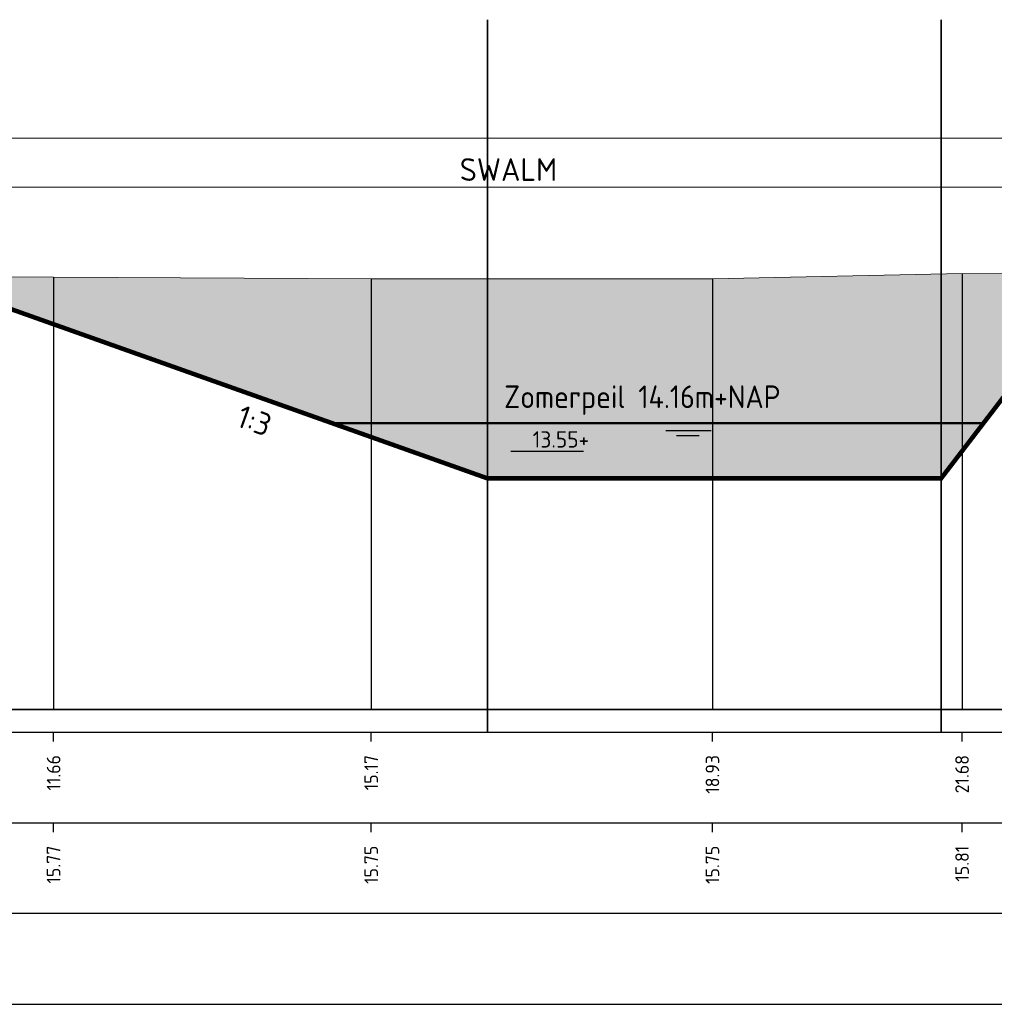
# Model space of a CAD drawing. Header units: metres. Extents: x 197883 to 206898, y 361907 to 364395.
# Tile 181 of 256: x 205926 to 205937, y 363773 to 363784. Entities that reach past the tile are written whole.
import ezdxf
from ezdxf.enums import TextEntityAlignment as Align

# ---------------------------------------------------------------- set-up
doc = ezdxf.new("R2010")
doc.units = ezdxf.units.M
doc.header["$PDMODE"] = 35
doc.header["$PDSIZE"] = 0.075
for name, color, linetype, lineweight in [('B-ME-OB-WATERLIJN-GD1', 150, 'Continuous', 25), ('N-WE-GW-TALUD-T18', 1, 'Continuous', 18), ('TDNA0312_dempen', 41, 'Continuous', 30), ('X-ME-AL-PROFIEL_HUIDIG MAAIVELD-GD', 252, 'Continuous', 0), ('X-XX-AL-DETAIL1-M', 7, 'Continuous', 18), ('X-XX-AL-DETAIL2-M', 11, 'Continuous', 18), ('X-XX-AL-PEILMAAT-SD', 7, 'Continuous', 25)]:
    doc.layers.add(name, color=color, linetype=linetype, lineweight=lineweight)
doc.layers.add('N-WE-OG-HULPLIJN-G', color=50, linetype='Continuous', lineweight=35, plot=False)
for name, color, linetype in [('TDNT----_profiel_txt', 10, 'Continuous'), ('X-ME-AL-PROFIEL_WATERLIJN-GD', 150, 'Continuous'), ('X-ME-AL-PROFIELRASTER-S', 7, 'Continuous'), ('XDNL----_dijkcontour', 10, 'Continuous')]:
    doc.layers.add(name, color=color, linetype=linetype)
doc.styles.add('ENV-P', font='ISOCP.SHX')
doc.styles.add('NLCS-ISO', font='NLCS-ISO.ttf', dxfattribs={"height": 1.8})
doc.styles.add('NLCS-ISO-ANNOTATIVE-T18', font='NLCS-ISO.ttf', dxfattribs={"height": 1.8})
doc.styles.add('NLCS-ISO-M100-T25', font='NLCS-ISO.ttf', dxfattribs={"height": 0.25})
doc.dimstyles.new('NLCS-M100-T25-PIJL_L2_H1', dxfattribs={"dimscale": 0.1, "dimtxt": 2.5, "dimasz": 2.5, "dimexe": 2, "dimexo": 2, "dimgap": 0.7, "dimtad": 1, "dimzin": 0, "dimdsep": 46, "dimtxsty": 'NLCS-ISO-M100-T25', "dimcen": 0, "dimdle": 2, "dimclrd": 256, "dimclre": 256, "dimclrt": 256, "dimadec": 1, "dimazin": 0, "dimtfac": 1, "dimtdec": 3, "dimtofl": 0, "dimtmove": 0, "dimatfit": 3, "dimfxl": 2, "dimfxlon": 1, "dimtfillclr": 256, "dimtolj": 1, "dimtzin": 0, "dimlwd": -1, "dimlwe": -1, "dimarcsym": 0})

# ---------------------------------------------------------------- blocks, each defined once
blk = doc.blocks.new('SAL-PROFIELRASTER_BALK_EIND1-D')
at = {"color": 0, "linetype": 'ByBlock', "lineweight": -2, "flags": 128}
for points in [[(0, 0), (1, 0)], [(0, -2.5), (1, -2.5)], [(0, -12.5), (1, -12.5)]]:
    blk.add_lwpolyline(points, dxfattribs=at)
blk = doc.blocks.new('SAL-PROFIELRASTER_BALK_EIND2-D')
at = {"color": 0, "linetype": 'ByBlock', "lineweight": -2}
blk.add_line((1, -12.5), (0, -12.5), dxfattribs=at)
blk = doc.blocks.new('SAL-PROFIELRASTER_BALK_DATA-D')
at = {"color": 0, "linetype": 'ByBlock', "lineweight": -2}
blk.add_lwpolyline([(0, -3.5), (0, -2.5)], dxfattribs=at)
at = {"color": 0, "linetype": 'ByBlock', "lineweight": -2, "style": 'NLCS-ISO-ANNOTATIVE-T18'}
blk.add_attdef('GETAL', text='', height=1.5, rotation=90, dxfattribs=at).set_placement((0.75, -5), align=Align.RIGHT)
blk = doc.blocks.new('SAL-PROFIELRASTER_AANHAAL-D')
at = {"color": 9, "linetype": 'ByBlock', "lineweight": -2, "flags": 128}
blk.add_lwpolyline([(0, 1), (0, 0)], dxfattribs=at)
blk = doc.blocks.new('*D217')
at = {"layer": 'Defpoints', "color": 0, "transparency": 16777216}
for p in [(205915.108, 363782.934), (205915.108, 363776.632), (205964.858, 363776.632)]:
    blk.add_point(p, dxfattribs=at)
at = {"layer": 'X-XX-AL-DETAIL1-M', "color": 253, "transparency": 16777216}
for p, q in [((205915.108, 363782.734), (205915.108, 363783.134)), ((205964.858, 363782.734), (205964.858, 363783.134)), ((205964.608, 363782.934), (205915.358, 363782.934))]:
    blk.add_line(p, q, dxfattribs=at)
for points in [[(205915.358, 363782.976), (205915.358, 363782.893), (205915.108, 363782.934)], [(205964.608, 363782.976), (205964.608, 363782.893), (205964.858, 363782.934)]]:
    blk.add_solid(points, dxfattribs=at)
at = {"layer": 'X-XX-AL-DETAIL1-M', "color": 253, "transparency": 16777216, "insert": (205939.983, 363783.129), "char_height": 0.25, "attachment_point": 5, "style": 'NLCS-ISO-M100-T25'}
blk.add_mtext('\\A1;Gras', dxfattribs=at)
blk = doc.blocks.new('*D291')
at = {"layer": 'Defpoints', "color": 0, "transparency": 16777216}
for p in [(205925.288, 363782.393), (205925.288, 363781.41), (205938.288, 363781.438)]:
    blk.add_point(p, dxfattribs=at)
at = {"layer": 'X-XX-AL-DETAIL2-M', "transparency": 16777216}
for p, q in [((205925.288, 363782.193), (205925.288, 363782.593)), ((205938.288, 363782.193), (205938.288, 363782.593)), ((205938.038, 363782.393), (205925.538, 363782.393))]:
    blk.add_line(p, q, dxfattribs=at)
for points in [[(205925.538, 363782.434), (205925.538, 363782.351), (205925.288, 363782.393)], [(205938.038, 363782.434), (205938.038, 363782.351), (205938.288, 363782.393)]]:
    blk.add_solid(points, dxfattribs=at)
at = {"layer": 'X-XX-AL-DETAIL2-M', "transparency": 16777216, "insert": (205931.788, 363782.588), "char_height": 0.25, "attachment_point": 5, "style": 'NLCS-ISO-M100-T25'}
blk.add_mtext('\\A1;SWALM', dxfattribs=at)
blk = doc.blocks.new('SAL-PEILMAAT_INFRACAD_H01-SOD')
blk.add_line((-2, 3), (6, 3))
blk.add_solid([(-2, 3), (0, 3), (0, 0)])
at = {"style": 'NLCS-ISO'}
blk.add_attdef('...', (0.4, 3.4), '', height=1.8, dxfattribs=at)

msp = doc.modelspace()

# ---------------------------------------------------------------- hatches: boundary and pattern name
at = {"layer": 'TDNA0312_dempen'}
msp.add_hatch(color=256, dxfattribs=at).paths.add_polyline_path([(205938.288, 363781.438), (205936.789, 363781.441), (205934.037, 363781.384), (205930.275, 363781.382), (205926.773, 363781.403), (205925.332, 363781.41), (205931.558, 363779.182), (205936.558, 363779.182)])
at = {"layer": 'X-ME-AL-PROFIEL_HUIDIG MAAIVELD-GD'}
h = msp.add_hatch(dxfattribs=at)
h.set_pattern_fill('AGR-MAAIVELD', color=256, scale=0.05, pattern_type=2)
h.set_pattern_definition([(45, (109.24968, 358.3328), (-0.25000007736, 0.25000007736), []), (45, (109.21396, 358.36853), (0, 0.50000015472), [0.3535535, -0.3535535]), (45, (109.17825, 358.40424), (0, 0.50000015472), [0.3535535, -0.3535535]), (45, (109.14203, 358.44046), (0, 0.50000015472), [0.3535535, -0.3535535]), (45, (109.10682, 358.47567), (0, 0.50000015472), [0.3535535, -0.3535535]), (45, (109.0711, 358.5114), (0, 0.50000015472), [0.3535535, -0.3535535]), (45, (109.0354, 358.5471), (0, 0.50000015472), [0.3535535, -0.3535535]), (315, (109.24968, 358.3328), (0.25000007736, 0.25000007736), []), (315, (109.2854, 358.36853), (0.50000015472, -1e-16), [0.3535535, -0.3535535]), (315, (109.3211, 358.40424), (0.50000015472, -1e-16), [0.3535535, -0.3535535]), (315, (109.35732, 358.44046), (0.50000015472, -1e-16), [0.3535535, -0.3535535]), (315, (109.39253, 358.47567), (0.50000015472, -1e-16), [0.3535535, -0.3535535]), (315, (109.42825, 358.5114), (0.50000015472, -1e-16), [0.3535535, -0.3535535]), (315, (109.46396, 358.5471), (0.50000015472, -1e-16), [0.3535535, -0.3535535])])
h.paths.add_polyline_path([(205987.572, 363779.592), (205987.572, 363779.442), (205985.622, 363779.449), (205983.709, 363779.436), (205981.262, 363779.499), (205978.647, 363779.476), (205976.636, 363779.522), (205973.942, 363779.507), (205973.578, 363779.411), (205972.655, 363779.336), (205971.601, 363779.308), (205970.68, 363779.299), (205969.525, 363779.374), (205968.747, 363779.444), (205967.845, 363779.88), (205967.359, 363780.207), (205966.163, 363780.702), (205964.791, 363781.229), (205963.014, 363781.411), (205960.534, 363781.215), (205957.94, 363781.21), (205955.693, 363781.217), (205952.723, 363781.241), (205949.945, 363781.271), (205947.313, 363781.293), (205944.612, 363781.295), (205941.81, 363781.312), (205939.529, 363781.285), (205936.789, 363781.291), (205934.037, 363781.234), (205930.275, 363781.232), (205926.773, 363781.253), (205924.256, 363781.265), (205922.226, 363781.302), (205919.677, 363781.333), (205917.584, 363781.441), (205915.108, 363781.384), (205915.108, 363781.534), (205917.584, 363781.591), (205919.677, 363781.483), (205922.226, 363781.452), (205924.256, 363781.415), (205926.773, 363781.403), (205930.275, 363781.382), (205934.037, 363781.384), (205936.789, 363781.441), (205939.529, 363781.435), (205941.81, 363781.462), (205944.612, 363781.445), (205947.313, 363781.443), (205949.945, 363781.421), (205952.723, 363781.391), (205955.693, 363781.367), (205957.94, 363781.36), (205960.534, 363781.365), (205963.014, 363781.561), (205964.791, 363781.379), (205966.163, 363780.852), (205967.359, 363780.357), (205967.845, 363780.03), (205968.747, 363779.594), (205969.525, 363779.524), (205970.68, 363779.449), (205971.601, 363779.458), (205972.655, 363779.486), (205973.578, 363779.561), (205973.942, 363779.657), (205976.636, 363779.672), (205978.647, 363779.626), (205981.262, 363779.649), (205983.709, 363779.586), (205985.622, 363779.599)])

# ---------------------------------------------------------------- linework, layer by layer
at = {"layer": 'B-ME-OB-WATERLIJN-GD1', "const_width": 0.025}
msp.add_lwpolyline([(205937.026, 363779.792), (205929.841, 363779.792)], dxfattribs=at)
at = {"layer": 'N-WE-OG-HULPLIJN-G'}
for points in [[(205931.558, 363776.382), (205931.558, 363784.241)], [(205936.558, 363776.382), (205936.558, 363784.241)], [(205907.908, 363776.632), (205995.967, 363776.632)]]:
    msp.add_lwpolyline(points, dxfattribs=at)
at = {"layer": 'X-ME-AL-PROFIEL_HUIDIG MAAIVELD-GD'}
msp.add_lwpolyline([(205915.108, 363781.534), (205917.584, 363781.591), (205919.677, 363781.483), (205922.226, 363781.452), (205924.256, 363781.415), (205926.773, 363781.403), (205930.275, 363781.382), (205934.037, 363781.384), (205936.789, 363781.441), (205939.529, 363781.435), (205941.81, 363781.462), (205944.612, 363781.445), (205947.313, 363781.443), (205949.945, 363781.421)], dxfattribs=at)
at = {"layer": 'X-ME-AL-PROFIEL_WATERLIJN-GD'}
for points in [[(205933.523, 363779.71), (205934.023, 363779.71)], [(205933.639, 363779.656), (205933.889, 363779.656)]]:
    msp.add_lwpolyline(points, dxfattribs=at)
at = {"layer": 'XDNL----_dijkcontour', "const_width": 0.05}
msp.add_lwpolyline([(205925.288, 363781.41), (205931.558, 363779.182), (205936.558, 363779.182), (205938.288, 363781.438)], dxfattribs=at)

# ---------------------------------------------------------------- block references
at = {"layer": 'X-ME-AL-PROFIELRASTER-S'}
for p, yscale in [((205926.773, 363776.632), 4.771000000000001), ((205936.789, 363776.632), 4.808999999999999), ((205930.275, 363776.632), 4.75), ((205934.037, 363776.632), 4.752000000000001)]:
    msp.add_blockref('SAL-PROFIELRASTER_AANHAAL-D', p, dxfattribs=dict(at, yscale=yscale))
at = {"layer": 'X-ME-AL-PROFIELRASTER-S', "xscale": 73.5, "yscale": 0.1, "zscale": 73.08877930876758}
for name, p in [('SAL-PROFIELRASTER_BALK_EIND1-D', (205915.108, 363776.632)), ('SAL-PROFIELRASTER_BALK_EIND2-D', (205915.108, 363775.632)), ('SAL-PROFIELRASTER_BALK_EIND2-D', (205915.108, 363774.632))]:
    msp.add_blockref(name, p, dxfattribs=at)
at = {"layer": 'X-ME-AL-PROFIELRASTER-S', "xscale": 0.1, "yscale": 0.1, "zscale": 0.1}
for p, values in [((205926.773, 363776.632), {'GETAL': '11.66'}), ((205930.275, 363776.632), {'GETAL': '15.17'}), ((205934.037, 363776.632), {'GETAL': '18.93'}), ((205936.789, 363776.632), {'GETAL': '21.68'}), ((205926.773, 363775.632), {'GETAL': '15.77'}), ((205930.275, 363775.632), {'GETAL': '15.75'}), ((205934.037, 363775.632), {'GETAL': '15.75'}), ((205936.789, 363775.632), {'GETAL': '15.81'})]:
    msp.add_blockref('SAL-PROFIELRASTER_BALK_DATA-D', p, dxfattribs=at).add_auto_attribs(values)
at = {"layer": 'X-XX-AL-PEILMAAT-SD', "xscale": 0.1, "yscale": 0.1, "zscale": 0.1}
msp.add_blockref('SAL-PEILMAAT_INFRACAD_H01-SOD', (205932.014, 363779.182), dxfattribs=at).add_auto_attribs({'...': '13.55+'})

# ---------------------------------------------------------------- texts
at = {"layer": 'N-WE-GW-TALUD-T18', "style": 'NLCS-ISO'}
msp.add_text('1:3', height=0.25, rotation=340.437, dxfattribs=at).set_placement((205928.92, 363779.63), align=Align.BOTTOM_CENTER)
at = {"layer": 'TDNT----_profiel_txt', "color": 150, "insert": (205931.74, 363779.882), "char_height": 0.25, "attachment_point": 7, "style": 'ENV-P'}
msp.add_mtext_dynamic_manual_height_columns('Zomerpeil 14.16m+NAP', width=15.43377, gutter_width=2.25, heights=[0], dxfattribs=at)

# ---------------------------------------------------------------- dimensions: what is measured, and where the dimension line sits
at = {"layer": 'X-XX-AL-DETAIL1-M', "color": 253}
dim = msp.add_linear_dim(base=(205915.108, 363782.934), p1=(205964.858, 363776.632), p2=(205915.108, 363776.632), text='Gras', dimstyle='NLCS-M100-T25-PIJL_L2_H1', override={"dimclrd": 253, "dimclre": 253, "dimclrt": 253}, dxfattribs=at)
dim.commit()
dim.dimension.update_dxf_attribs({"geometry": '*D217', "text_midpoint": (205939.983, 363782.934), "dimtype": 160})
at = {"layer": 'X-XX-AL-DETAIL2-M'}
dim = msp.add_linear_dim(base=(205925.288, 363782.393), p1=(205938.288, 363781.438), p2=(205925.288, 363781.41), text='SWALM', dimstyle='NLCS-M100-T25-PIJL_L2_H1', dxfattribs=at)
dim.commit()
dim.dimension.update_dxf_attribs({"geometry": '*D291', "text_midpoint": (205931.788, 363782.393), "dimtype": 160})

doc.saveas('drawing.dxf')
